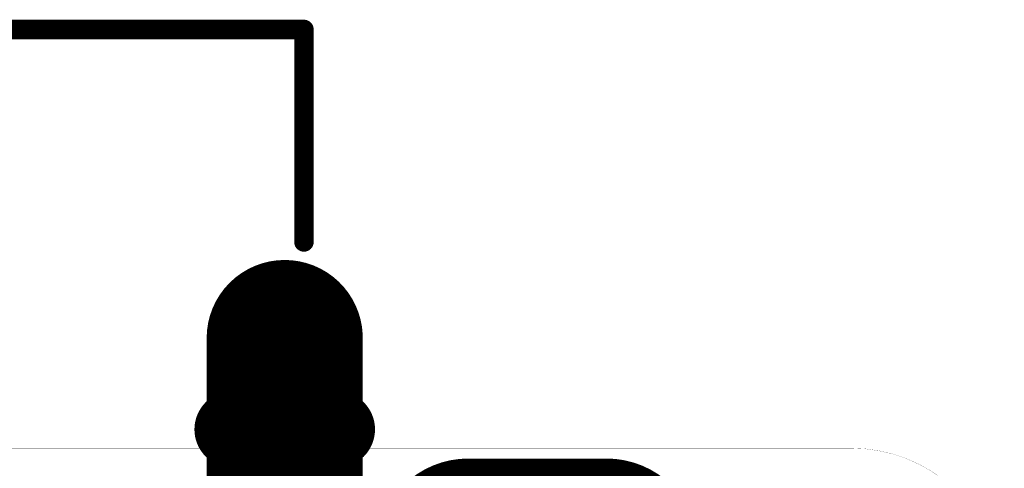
# Model space of a CAD drawing. Header units: millimetres. Extents: x 80.8 to 101.5, y 69.7 to 96.1.
# Tile 53 of 53: x 93.8 to 100.2, y 93.2 to 96.1. Entities that reach past the tile are written whole.
import ezdxf

# ---------------------------------------------------------------- set-up
doc = ezdxf.new("R2010")
doc.units = ezdxf.units.MM
for name, color, linetype in [('BottomLayer', 5, 'Continuous'), ('BottomSolder', 6, 'Continuous'), ('KeepOutLayer', 6, 'Continuous'), ('MidLayer1', 16, 'Continuous'), ('MidLayer2', 76, 'Continuous'), ('MultiLayer', 9, 'Continuous'), ('PadHoleLayer', 156, 'Continuous'), ('TopLayer', 1, 'Continuous'), ('TopOverlay', 2, 'Continuous'), ('TopPaste', 8, 'Continuous'), ('TopSolder', 216, 'Continuous')]:
    doc.layers.add(name, color=color, linetype=linetype)

# ---------------------------------------------------------------- blocks, each defined once
blk = doc.blocks.new('USB_TYPE_C_16PIN_A_47')
at = {"layer": 'BottomLayer', "const_width": 0.8128}
blk.add_lwpolyline([(-1.179, 4.3598), (-2.3662, 4.3598)], dxfattribs=at)
at = {"layer": 'BottomLayer', "const_width": 0.4064}
for points in [[(-2.5694, 4.3598, 1), (-2.163, 4.3598, 1)], [(-1.3822, 4.3598, 1), (-0.9758, 4.3598, 1)]]:
    blk.add_lwpolyline(points, format="xyb", close=True, dxfattribs=at)
at = {"layer": 'BottomSolder', "const_width": 1.016}
blk.add_lwpolyline([(-1.179, 4.3598), (-2.3662, 4.3598)], dxfattribs=at)
at = {"layer": 'BottomSolder', "const_width": 0.508}
for points in [[(-2.6202, 4.3598, 1), (-2.1122, 4.3598, 1)], [(-1.433, 4.3598, 1), (-0.925, 4.3598, 1)]]:
    blk.add_lwpolyline(points, format="xyb", close=True, dxfattribs=at)
at = {"layer": 'MidLayer1', "const_width": 0.8128}
blk.add_lwpolyline([(-1.179, 4.3598), (-2.3662, 4.3598)], dxfattribs=at)
at = {"layer": 'MidLayer1', "const_width": 0.4064}
for points in [[(-2.5694, 4.3598, 1), (-2.163, 4.3598, 1)], [(-1.3822, 4.3598, 1), (-0.9758, 4.3598, 1)]]:
    blk.add_lwpolyline(points, format="xyb", close=True, dxfattribs=at)
at = {"layer": 'MidLayer2', "const_width": 0.8128}
blk.add_lwpolyline([(-1.179, 4.3598), (-2.3662, 4.3598)], dxfattribs=at)
at = {"layer": 'MidLayer2', "const_width": 0.4064}
for points in [[(-2.5694, 4.3598, 1), (-2.163, 4.3598, 1)], [(-1.3822, 4.3598, 1), (-0.9758, 4.3598, 1)]]:
    blk.add_lwpolyline(points, format="xyb", close=True, dxfattribs=at)
at = {"layer": 'MultiLayer', "const_width": 0.8128}
blk.add_lwpolyline([(-1.179, 4.3598), (-2.3662, 4.3598)], dxfattribs=at)
at = {"layer": 'MultiLayer', "const_width": 0.4064}
for points in [[(-2.5694, 4.3598, 1), (-2.163, 4.3598, 1)], [(-1.3822, 4.3598, 1), (-0.9758, 4.3598, 1)]]:
    blk.add_lwpolyline(points, format="xyb", close=True, dxfattribs=at)
at = {"layer": 'PadHoleLayer', "const_width": 0.125}
blk.add_lwpolyline([(-1.5851, 4.6973), (-1.5851, 4.0223, -1), (-1.9601, 4.0223), (-1.9601, 4.6973, -1)], format="xyb", close=True, dxfattribs=at)
at = {"layer": 'TopLayer', "const_width": 0.8128}
blk.add_lwpolyline([(-1.179, 4.3598), (-2.3662, 4.3598)], dxfattribs=at)
at = {"layer": 'TopLayer', "const_width": 0.4064}
for points in [[(-2.5694, 4.3598, 1), (-2.163, 4.3598, 1)], [(-1.3822, 4.3598, 1), (-0.9758, 4.3598, 1)]]:
    blk.add_lwpolyline(points, format="xyb", close=True, dxfattribs=at)
at = {"layer": 'TopOverlay', "const_width": 0.127}
for points in [[(-2.9913, 4.4848), (-4.3725, 4.4848)], [(-4.3725, -4.4403), (-4.3725, 4.4848)]]:
    blk.add_lwpolyline(points, dxfattribs=at)
at = {"layer": 'TopOverlay', "const_width": 0.0635}
for points in [[(-4.4043, 4.4848, 1), (-4.3408, 4.4848, 1)], [(-4.4043, 4.4848, 1), (-4.3408, 4.4848, 1)], [(-3.023, 4.4848, 1), (-2.9595, 4.4848, 1)]]:
    blk.add_lwpolyline(points, format="xyb", close=True, dxfattribs=at)
at = {"layer": 'TopSolder', "const_width": 1.016}
blk.add_lwpolyline([(-1.179, 4.3598), (-2.3662, 4.3598)], dxfattribs=at)
at = {"layer": 'TopSolder', "const_width": 0.508}
for points in [[(-2.6202, 4.3598, 1), (-2.1122, 4.3598, 1)], [(-1.433, 4.3598, 1), (-0.925, 4.3598, 1)]]:
    blk.add_lwpolyline(points, format="xyb", close=True, dxfattribs=at)
blk = doc.blocks.new('____3_2_48')
at = {"layer": 'TopLayer'}
for points, const_width in [([(-1.5, -0.45), (-1.5, 0.45)], 1), ([(1.5, -0.4191), (1.5, 0.4191)], 0.9906)]:
    blk.add_lwpolyline(points, dxfattribs=dict(at, const_width=const_width))
for points, const_width in [([(-1.75, 0.45, 1), (-1.25, 0.45, 1)], 0.5), ([(1.2523, 0.4191, 1), (1.7476, 0.4191, 1)], 0.4953), ([(1.2523, -0.4191, 1), (1.7476, -0.4191, 1)], 0.4953), ([(-1.75, -0.45, 1), (-1.25, -0.45, 1)], 0.5)]:
    blk.add_lwpolyline(points, format="xyb", close=True, dxfattribs=dict(at, const_width=const_width))
at = {"layer": 'TopOverlay', "const_width": 0.2}
for points in [[(1.5, 1), (-1.5, 1)], [(-1.5, -1), (-1.5, 1)], [(1.5, -1), (1.5, 1)], [(1.5, -1), (-1.5, -1)]]:
    blk.add_lwpolyline(points, dxfattribs=at)
at = {"layer": 'TopOverlay'}
for points, const_width in [([(-1.55, 1, 1), (-1.45, 1, 1)], 0.1), ([(-1.55, 1, 1), (-1.45, 1, 1)], 0.1), ([(1.45, 1, 1), (1.55, 1, 1)], 0.1), ([(1.45, 1, 1), (1.55, 1, 1)], 0.1), ([(-0.2, 0, 1), (0.2, 0, 1)], 0.4), ([(-1.55, -1, 1), (-1.45, -1, 1)], 0.1), ([(-1.55, -1, 1), (-1.45, -1, 1)], 0.1), ([(1.45, -1, 1), (1.55, -1, 1)], 0.1), ([(1.45, -1, 1), (1.55, -1, 1)], 0.1)]:
    blk.add_lwpolyline(points, format="xyb", close=True, dxfattribs=dict(at, const_width=const_width))
at = {"layer": 'TopPaste'}
for points, const_width in [([(-1.5, -0.45), (-1.5, 0.45)], 1), ([(1.5, -0.4191), (1.5, 0.4191)], 0.9906)]:
    blk.add_lwpolyline(points, dxfattribs=dict(at, const_width=const_width))
for points, const_width in [([(-1.75, 0.45, 1), (-1.25, 0.45, 1)], 0.5), ([(1.2523, 0.4191, 1), (1.7476, 0.4191, 1)], 0.4953), ([(1.2523, -0.4191, 1), (1.7476, -0.4191, 1)], 0.4953), ([(-1.75, -0.45, 1), (-1.25, -0.45, 1)], 0.5)]:
    blk.add_lwpolyline(points, format="xyb", close=True, dxfattribs=dict(at, const_width=const_width))
at = {"layer": 'TopSolder'}
for points, const_width in [([(-1.5, -0.45), (-1.5, 0.45)], 1.2032), ([(1.5, -0.4191), (1.5, 0.4191)], 1.1938)]:
    blk.add_lwpolyline(points, dxfattribs=dict(at, const_width=const_width))
for points, const_width in [([(-1.8008, 0.45, 1), (-1.1992, 0.45, 1)], 0.6016), ([(1.2015, 0.4191, 1), (1.7984, 0.4191, 1)], 0.5969), ([(-1.8008, -0.45, 1), (-1.1992, -0.45, 1)], 0.6016), ([(1.2015, -0.4191, 1), (1.7984, -0.4191, 1)], 0.5969)]:
    blk.add_lwpolyline(points, format="xyb", close=True, dxfattribs=dict(at, const_width=const_width))

msp = doc.modelspace()

# ---------------------------------------------------------------- linework, layer by layer
at = {"layer": 'KeepOutLayer', "const_width": 0.001}
msp.add_lwpolyline([(83.1728, 93.3369), (99.1729, 93.3369)], dxfattribs=at)
at = {"layer": 'KeepOutLayer', "const_width": 0.0005}
msp.add_lwpolyline([(99.1726, 93.3369, 1), (99.1731, 93.3369, 1)], format="xyb", close=True, dxfattribs=at)
msp.add_lwpolyline([(99.1726, 93.3369, 1), (99.1731, 93.3369, 1)], format="xyb", close=True, dxfattribs=at)
at = {"layer": 'KeepOutLayer', "const_width": 0.001}
msp.add_lwpolyline([(99.1729, 93.3369, -0.414214), (100.1729, 92.3369)], format="xyb", dxfattribs=at)
at = {"layer": 'TopOverlay', "const_width": 0.0508}
msp.add_lwpolyline([(95.885, 93.095), (95.885, 93.345)], dxfattribs=at)
at = {"layer": 'TopOverlay', "const_width": 0.0254}
msp.add_lwpolyline([(95.8723, 93.345, 1), (95.8977, 93.345, 1)], format="xyb", close=True, dxfattribs=at)

# ---------------------------------------------------------------- block references
at = {"rotation": 270}
for name, p in [('USB_TYPE_C_16PIN_A_47', (91.1315, 91.6857)), ('____3_2_48', (97.1358, 91.1675))]:
    msp.add_blockref(name, p, dxfattribs=at)

doc.saveas('drawing.dxf')
